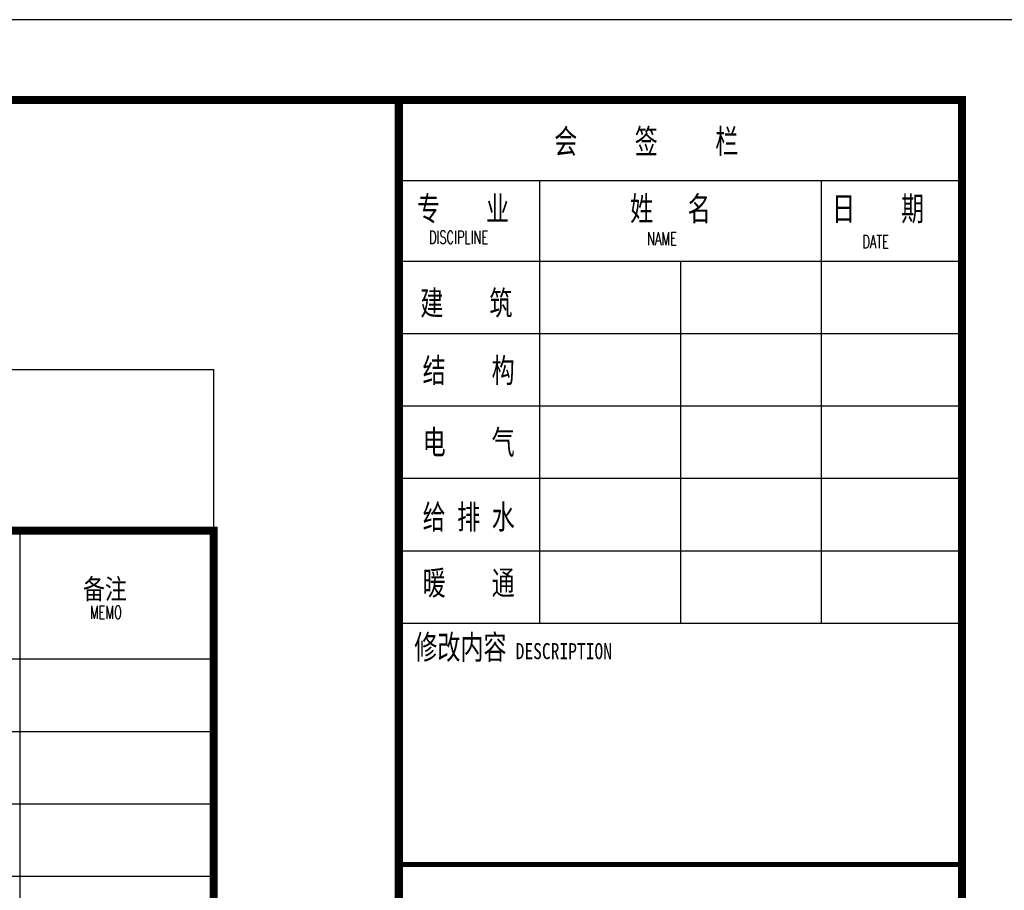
# Model space of a CAD drawing. Extents: x 1779708 to 7299578, y -1121471 to 88434.
# Tile 24 of 100: x 3880011 to 3892248, y -1011614 to -1000792. Entities that reach past the tile are written whole.
import ezdxf

# ---------------------------------------------------------------- set-up
doc = ezdxf.new("R2010")
doc.units = 0
doc.header["$LTSCALE"] = 1000
doc.header["$MEASUREMENT"] = 0
for name, color, linetype in [('PUB_TITLE', 4, 'CONTINUOUS'), ('通-图框－文字', 4, 'CONTINUOUS'), ('通－图框', 64, 'CONTINUOUS')]:
    doc.layers.add(name, color=color, linetype=linetype)
doc.styles.add('-宋体', font='simhei.ttf', dxfattribs={"width": 0.7})
doc.styles.add('dim_font', font='SIMPLEX.shx', dxfattribs={"width": 0.8})
doc.styles.add('仿宋', font='txt', dxfattribs={"width": 0.7})

msp = doc.modelspace()

# ---------------------------------------------------------------- linework, layer by layer
at = {"layer": 'PUB_TITLE'}
for p, q in [((3884723.3, -1002792.1), (3891723.3, -1002792.1)), ((3886473.3, -1002792.1), (3886473.3, -1008292.1)), ((3889973.3, -1002792.1), (3889973.3, -1008292.1)), ((3884723.3, -1003792.1), (3891723.3, -1003792.1)), ((3888223.3, -1003792.1), (3888223.3, -1008292.1)), ((3884723.3, -1004692.1), (3891723.3, -1004692.1)), ((3862422.8, -1005142.1), (3882423.3, -1005142.1)), ((3882423.3, -1007142.1), (3882423.3, -1005142.1)), ((3884723.3, -1005592.1), (3891723.3, -1005592.1)), ((3884723.3, -1006492.1), (3891723.3, -1006492.1)), ((3884723.3, -1007392.1), (3891723.3, -1007392.1)), ((3884723.3, -1008292.1), (3891723.3, -1008292.1)), ((3884723.3, -1011292.1), (3891723.3, -1011292.1))]:
    msp.add_line(p, q, dxfattribs=at)
msp.add_lwpolyline([(3833323.3, -1042792.1), (3892723.3, -1042792.1), (3892723.3, -1000792.1), (3833323.3, -1000792.1)], close=True, dxfattribs=at)
at = {"layer": 'PUB_TITLE', "const_width": 100}
msp.add_lwpolyline([(3835823.3, -1041792.1), (3891723.3, -1041792.1), (3891723.3, -1001792.1), (3835823.3, -1001792.1)], close=True, dxfattribs=at)
at = {"layer": 'PUB_TITLE'}
for points, const_width in [([(3884723.3, -1001792.1), (3884723.3, -1041792.1)], 100), ([(3862422.8, -1007142.1), (3882423.3, -1007142.1), (3882423.3, -1039342.1), (3862422.8, -1039342.1), (3862422.8, -1007142.1)], 100), ([(3891723.3, -1011292.1), (3884723.3, -1011292.1)], 60)]:
    msp.add_lwpolyline(points, dxfattribs=dict(at, const_width=const_width))
at = {"layer": '通－图框', "linetype": 'Continuous'}
for p, q in [((3880011.4, -1007142.1), (3880011.4, -1039342.1)), ((3882423.3, -1008742.1), (3862422.8, -1008742.1)), ((3882423.3, -1009642.1), (3862422.8, -1009642.1)), ((3882423.3, -1010542.1), (3862422.8, -1010542.1)), ((3882423.3, -1011442.1), (3862422.8, -1011442.1))]:
    msp.add_line(p, q, dxfattribs=at)

# ---------------------------------------------------------------- texts
at = {"layer": '通-图框－文字'}
for s, height, style, width, p in [('会     签     栏', 300, '仿宋', 0.7, (3886654.9, -1002454.2)), ('专    业', 300, '仿宋', 0.7, (3884949.6, -1003290.6)), ('姓   名   ', 300, '仿宋', 0.7, (3887598.2, -1003290.6)), ('日    期', 300, '仿宋', 0.7, (3890107.4, -1003290.6)), ('建    筑', 300, '仿宋', 0.7, (3884990.8, -1004463)), ('结    构', 300, '仿宋', 0.7, (3885019.1, -1005301.3)), ('电    气', 300, '仿宋', 0.7, (3885019.1, -1006193.6)), ('给 排 水', 300, '仿宋', 0.7, (3885019.1, -1007121.8)), ('备注', 250, '-宋体', 0.8, (3880798.3, -1007994.1)), ('暖    通', 300, '仿宋', 0.7, (3885019.1, -1007942.2)), ('修改内容', 300, '仿宋', 0.7, (3884915.7, -1008740.6)), ('DESCRIPTION', 200, '-宋体', 0.8, (3886174.9, -1008740.6))]:
    msp.add_text(s, height=height, dxfattribs=dict(at, style=style, width=width)).set_placement(p)
at = {"layer": '通-图框－文字', "color": 4, "style": 'dim_font', "width": 0.65}
for s, p in [('DISCIPLINE', (3885097.9, -1003577.2)), ('NAME', (3887808.7, -1003593.4)), ('DATE', (3890483.7, -1003631.2)), ('MEMO', (3880884.6, -1008239.1))]:
    msp.add_text(s, height=160, dxfattribs=at).set_placement(p)

doc.saveas('drawing.dxf')
